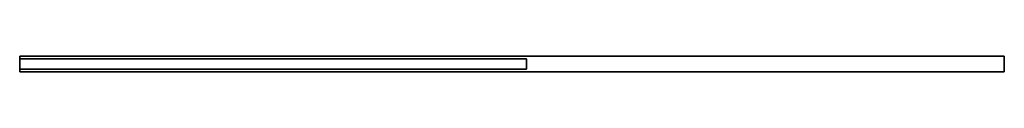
# Model space of a CAD drawing. Header units: millimetres. Extents: x 0 to 2050, y -16 to 17.
import ezdxf

# ---------------------------------------------------------------- set-up
doc = ezdxf.new("R2010")
doc.units = ezdxf.units.MM
doc.header["$LTSCALE"] = 10
for name, color, linetype in [('--Tuebl1_BESCH_sich_laufhor_hilf', 1, 'Continuous'), ('--Tuebl1_BESCH_sich_laufhor_hilf_wnz', 1, 'Continuous'), ('3DD-cke-_BESCH_sich_laufhor_hilf', 1, 'Continuous'), ('3DD-cke-_BESCH_sich_laufhor_hilf_wnz', 1, 'Continuous')]:
    doc.layers.add(name, color=color, linetype=linetype)

msp = doc.modelspace()

# ---------------------------------------------------------------- linework, layer by layer
at = {"layer": '--Tuebl1_BESCH_sich_laufhor_hilf_wnz'}
msp.add_polyline3d([(0, 11, 24), (0, 11, 24), (0, 11, 24), (0, 11, 24), (0, 11, 24), (0, 11, 24), (0, -11, 24), (0, -11, 6), (0, 11, 6), (0, -11, 6), (1055, -11, 6), (1055, 11, 6), (1055, -11, 6), (1055, -11, 24), (1055, 11, 24), (1055, -11, 24), (0, -11, 24), (0, 11, 24), (0, 11, 6), (1055, 11, 6), (1055, 11, 24), (0, 11, 24)], dxfattribs=at)
at = {"layer": '3DD-cke-_BESCH_sich_laufhor_hilf_wnz'}
msp.add_polyline3d([(0, 16.5, 2368), (0, 16.5, 2368), (0, 16.5, 2368), (0, 16.5, 2368), (0, 16.5, 2368), (0, 16.5, 2368), (0, -16.5, 2368), (0, -16.5, 2335), (0, 16.5, 2335), (0, -16.5, 2335), (2050, -16.5, 2335), (2050, 16.5, 2335), (2050, -16.5, 2335), (2050, -16.5, 2368), (2050, 16.5, 2368), (2050, -16.5, 2368), (0, -16.5, 2368), (0, 16.5, 2368), (0, 16.5, 2335), (2050, 16.5, 2335), (2050, 16.5, 2368), (0, 16.5, 2368)], dxfattribs=at)

# ---------------------------------------------------------------- meshes
at = {"layer": '--Tuebl1_BESCH_sich_laufhor_hilf'}
mesh = msp.add_polymesh((6, 3), dxfattribs=at)
for k, corner in enumerate([(1055, 11, 24), (1055, -11, 24), (1055, -11, 24), (0, 11, 24), (0, -11, 24), (0, -11, 24), (0, 11, 6), (0, -11, 6), (0, -11, 24), (1055, 11, 6), (1055, -11, 6), (1055, -11, 24), (1055, 11, 6), (1055, 11, 6), (1055, 11, 24), (0, 11, 6), (0, 11, 6), (0, 11, 24)]):
    mesh.set_mesh_vertex(divmod(k, 3), corner)
at = {"layer": '3DD-cke-_BESCH_sich_laufhor_hilf'}
mesh = msp.add_polymesh((6, 3), dxfattribs=at)
for k, corner in enumerate([(2050, 16.5, 2368), (2050, -16.5, 2368), (2050, -16.5, 2368), (0, 16.5, 2368), (0, -16.5, 2368), (0, -16.5, 2368), (0, 16.5, 2335), (0, -16.5, 2335), (0, -16.5, 2368), (2050, 16.5, 2335), (2050, -16.5, 2335), (2050, -16.5, 2368), (2050, 16.5, 2335), (2050, 16.5, 2335), (2050, 16.5, 2368), (0, 16.5, 2335), (0, 16.5, 2335), (0, 16.5, 2368)]):
    mesh.set_mesh_vertex(divmod(k, 3), corner)

doc.saveas('drawing.dxf')
